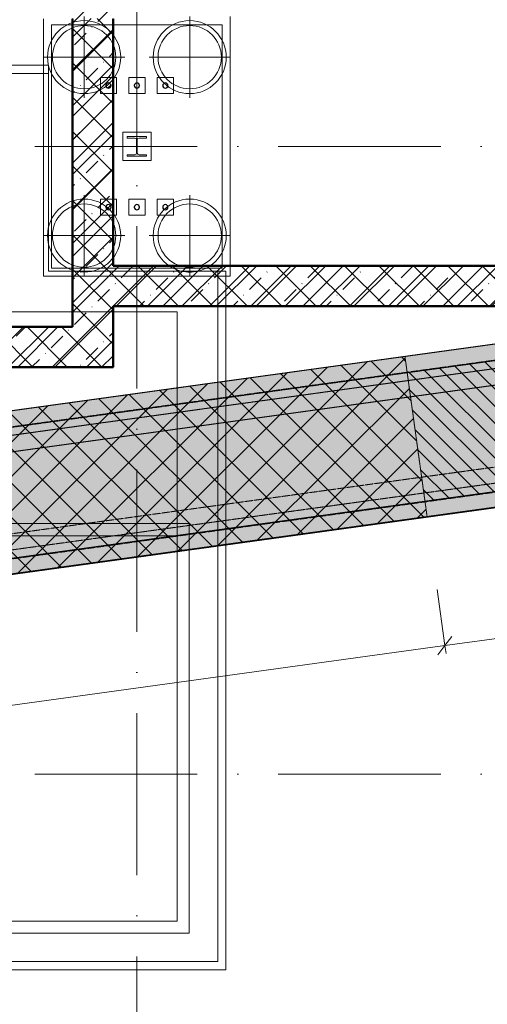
# Model space of a CAD drawing. Header units: millimetres. Extents: x -2694 to 330324, y -17289 to 76899.
# Tile 71 of 142: x 148327 to 154085, y 17913 to 30052. Entities that reach past the tile are written whole.
import ezdxf

# ---------------------------------------------------------------- set-up
doc = ezdxf.new("R2010")
doc.units = ezdxf.units.MM
for name, pattern in [('A_CARA_07', [7, 5, -2]), ('B_CARA_05', [4, 3, -1]), ('IMPORT-A_CARA_15', [760, 500, -130, 0, -130]), ('Čerchovaná 20mm', [3000, 2000, -500, 0, -500])]:
    doc.linetypes.add(name, pattern=pattern)
for name, color, linetype, lineweight in [('11542_003_OK-HALA_TaO-1_ET_R01_AciS_2025-04-14_sloupy_dwg', 150, 'Continuous', 9), ('CA_KOTY', 3, 'Continuous', 9), ('CA_KOTY-100', 3, 'Continuous', 9), ('CA_OSY', 5, 'IMPORT-A_CARA_15', 13), ('CA_PODLAHA25', 7, 'Continuous', 13), ('CA_POHHRA18', 9, 'Continuous', 9), ('CA_POHHRA25', 7, 'Continuous', 13), ('CA_REZY', 1, 'Continuous', 25), ('CA_SRAFY', 9, 'Continuous', 25), ('CA_ZAKLADY25', 7, 'Continuous', 13), ('CA_ZARIZPRED', 8, 'Continuous', 13), ('Konstrukční přípoje', 7, 'Continuous', 13), ('SS_HALA_TaO-DODAVKA_STAVEBNI', 140, 'Continuous', 9), ('SS_HALA_TaO-SLOUP', 140, 'Continuous', 9)]:
    doc.layers.add(name, color=color, linetype=linetype, lineweight=lineweight)
doc.styles.add('Arial_2', font='arial.ttf', dxfattribs={"width": 0.8, "height": 250})
doc.dimstyles.new('HP_Přímá_-_2_5_mm_Ariel', dxfattribs={"dimscale": 304.8, "dimtxt": 255.06485, "dimasz": 0.656168, "dimexe": 0.328084, "dimexo": 0.0625, "dimgap": 0.164042, "dimtad": 1, "dimdec": 0, "dimzin": 0, "dimdsep": 46, "dimtxsty": 'Arial_2', "dimblk1": 'OBLIQUE', "dimblk2": 'OBLIQUE', "dimsah": 1, "dimcen": 0.09, "dimazin": 0, "dimtfac": 1, "dimtdec": 4, "dimtix": 1, "dimtmove": 0, "dimatfit": 3, "dimfxl": 2.296588, "dimfxlon": 1, "dimtvp": 1, "dimtfill": 1, "dimtolj": 1, "dimtzin": 0, "dimarcsym": 2})
pattern_1 = [(45, (0, 0), (-287.3682, 287.3682), []), (45, (287.37, 0), (-143.6841, 431.0523), [203.2, -101.6, 3.353, -98.247])]
pattern_2 = [(0, (0, 0), (609.6, 152.4), [50.292, -406.908, 50.292, -406.908, -2438.4]), (0, (0, 0), (609.6, 152.4), [-914.4, 50.292, -864.108, 50.292, -406.908, -1066.8]), (0, (0, 0), (609.6, 152.4), [-2286, 50.292, -254.508, 50.292, -711.708]), (120, (228.6, 76.2), (-436.78227, 451.729086), [50.292, -406.908, 50.292, -406.908, -2438.4]), (120, (228.6, 76.2), (-436.78227, 451.729086), [-914.4, 50.292, -864.108, 50.292, -406.908, -1066.8]), (120, (228.6, 76.2), (-436.78227, 451.729086), [-2286, 50.292, -254.508, 50.292, -711.708]), (240, (304.8, 381), (-172.81773, -604.129086), [50.292, -406.908, 50.292, -406.908, -2438.4]), (240, (304.8, 381), (-172.81773, -604.129086), [-914.4, 50.292, -864.108, 50.292, -406.908, -1066.8]), (240, (304.8, 381), (-172.81773, -604.129086), [-2286, 50.292, -254.508, 50.292, -711.708])]
pattern_3 = [(45, (0, 0), (-211.99273, 211.99273), []), (135, (0, 0), (-211.99273, -211.99273), [])]

# ---------------------------------------------------------------- blocks, each defined once
blk = doc.blocks.new('11542 TAO základy_rvt-1-BOURÁNÍ STÁVAJÍCÍCH ZÁKLADOVÝCH PRVKŮ')
at = {"layer": 'CA_SRAFY', "lineweight": 13}
h = blk.add_hatch(dxfattribs=at)
h.set_pattern_fill('FP_15', color=253, style=0, pattern_type=2)
h.set_pattern_definition(pattern_1)
h.paths.add_polyline_path([(149478, 25766), (149478, 31166), (148978, 31166), (148978, 25766)])
h = blk.add_hatch(dxfattribs=at)
h.set_pattern_fill('FP_15', color=253, style=0, pattern_type=2)
h.set_pattern_definition(pattern_1)
h.paths.add_polyline_path([(161228, 26519), (161228, 27019), (149478, 27019), (149478, 26519), (150108, 26519)])
h = blk.add_hatch(dxfattribs=at)
h.set_pattern_fill('FP_15', color=253, style=0, pattern_type=2)
h.set_pattern_definition(pattern_1)
h.paths.add_polyline_path([(145528, 26266), (145528, 25766), (148978, 25766), (148978, 26266)])
at = {"layer": 'CA_POHHRA25', "color": 9, "lineweight": 25}
for p, q in [((148978, 30064), (148978, 26266)), ((149478, 27019), (149478, 30064)), ((161228, 27019), (149478, 27019)), ((149478, 26519), (161228, 26519)), ((149478, 25766), (149478, 26519)), ((148978, 26266), (145528, 26266)), ((145528, 25766), (148978, 25766)), ((149478, 25766), (148978, 25766))]:
    blk.add_line(p, q, dxfattribs=at)
at = {"layer": 'CA_REZY', "color": 53, "lineweight": 50}
for p, q in [((148978, 30064), (148978, 26266)), ((149478, 27019), (149478, 30064)), ((161228, 27019), (149478, 27019)), ((149478, 26519), (161228, 26519)), ((149478, 25766), (149478, 26519)), ((148978, 26266), (145528, 26266)), ((145528, 25766), (148978, 25766)), ((148978, 25766), (149478, 25766))]:
    blk.add_line(p, q, dxfattribs=at)
blk = doc.blocks.new('pilota 600 mm - D_900_780-2142286-BOURÁNÍ STÁVAJÍCÍCH ZÁKLADOVÝCH PRVKŮ')
at = {"layer": 'CA_POHHRA18'}
for p, q in [((0, 476), (0, 500)), ((0, 474), (0, 476)), ((0, 0), (0, 474)), ((-142, 0), (-500, 0)), ((0, 0), (-142, 0)), ((0, 0), (0, -500)), ((0, 0), (358, 0)), ((358, 0), (500, 0))]:
    blk.add_line(p, q, dxfattribs=at)
blk = doc.blocks.new('pilota 600 mm - D_900_780-2142287-BOURÁNÍ STÁVAJÍCÍCH ZÁKLADOVÝCH PRVKŮ')
at = {"layer": 'CA_POHHRA18'}
for p, q in [((0, 0), (0, 500)), ((0, 0), (-500, 0)), ((0, 0), (500, 0)), ((0, 0), (0, -474)), ((0, -474), (0, -476)), ((0, -476), (0, -500))]:
    blk.add_line(p, q, dxfattribs=at)
blk = doc.blocks.new('pilota 600 mm - D_900_780-V39-BOURÁNÍ STÁVAJÍCÍCH ZÁKLADOVÝCH PRVKŮ')
at = {"layer": 'CA_POHHRA18'}
for p, q in [((0, 0), (0, 500)), ((-142, 0), (-500, 0)), ((0, 0), (-142, 0)), ((0, 0), (358, 0)), ((0, 0), (0, -500)), ((358, 0), (500, 0))]:
    blk.add_line(p, q, dxfattribs=at)
blk = doc.blocks.new('pilota 600 mm - D_900_780-V40-BOURÁNÍ STÁVAJÍCÍCH ZÁKLADOVÝCH PRVKŮ')
at = {"layer": 'CA_POHHRA18'}
for p, q in [((0, 371), (0, 500)), ((0, 0), (0, 371)), ((0, 0), (-500, 0)), ((0, 0), (0, -500)), ((0, 0), (500, 0))]:
    blk.add_line(p, q, dxfattribs=at)
blk = doc.blocks.new('11542_003_OK-HALA_TaO-1_ET_R01_AciS_2025-04-14_sloupy_dwg-1858929-BOURÁNÍ STÁVAJÍCÍCH ZÁKLADOVÝCH PRVKŮ')
at = {"layer": '11542_003_OK-HALA_TaO-1_ET_R01_AciS_2025-04-14_sloupy_dwg', "color": 140}
for p, q in [((149890, 28610), (149650, 28610)), ((149650, 28610), (149650, 28593)), ((149650, 28593), (149744, 28593)), ((149765, 28572), (149765, 28408)), ((149775, 28408), (149775, 28572)), ((149796, 28593), (149890, 28593)), ((149890, 28593), (149890, 28610)), ((149744, 28387), (149650, 28387)), ((149650, 28387), (149650, 28370)), ((149650, 28370), (149890, 28370)), ((149890, 28387), (149796, 28387)), ((149890, 28370), (149890, 28387))]:
    blk.add_line(p, q, dxfattribs=at)
for centre, radius, start, end in [((149420, 29240), 32, 0, 180), ((149770, 29240), 32, 0, 180), ((150120, 29240), 32, 0, 180), ((149420, 29240), 32, 180, 0), ((149770, 29240), 32, 180, 0), ((150120, 29240), 32, 180, 0), ((149744, 28572), 21, 0, 90), ((149796, 28572), 21, 90, 180), ((149744, 28408), 21, 270, 0), ((149796, 28408), 21, 180, 270), ((149420, 27740), 32, 0, 180), ((149420, 27740), 32, 180, 0), ((149770, 27740), 32, 0, 180), ((149770, 27740), 32, 180, 0), ((150120, 27740), 32, 0, 180), ((150120, 27740), 32, 180, 0)]:
    blk.add_arc(centre, radius, start, end, dxfattribs=at)
at = {"layer": 'SS_HALA_TaO-DODAVKA_STAVEBNI'}
for centre, start, end in [((149420, 29240), 0, 180), ((149770, 29240), 0, 180), ((150120, 29240), 0, 180), ((149420, 29240), 180, 0), ((149770, 29240), 180, 0), ((150120, 29240), 180, 0), ((149420, 27740), 0, 180), ((149420, 27740), 180, 0), ((149770, 27740), 0, 180), ((149770, 27740), 180, 0), ((150120, 27740), 0, 180), ((150120, 27740), 180, 0)]:
    blk.add_arc(centre, 32, start, end, dxfattribs=at)
at = {"layer": 'SS_HALA_TaO-SLOUP'}
for p, q in [((149890, 28610), (149650, 28610)), ((149650, 28610), (149650, 28593)), ((149650, 28593), (149744, 28593)), ((149765, 28572), (149765, 28408)), ((149775, 28408), (149775, 28572)), ((149796, 28593), (149890, 28593)), ((149890, 28593), (149890, 28610)), ((149744, 28387), (149650, 28387)), ((149650, 28387), (149650, 28370)), ((149650, 28370), (149890, 28370)), ((149890, 28387), (149796, 28387)), ((149890, 28370), (149890, 28387))]:
    blk.add_line(p, q, dxfattribs=at)
for centre, start, end in [((149744, 28572), 0, 90), ((149796, 28572), 90, 180), ((149744, 28408), 270, 0), ((149796, 28408), 180, 270)]:
    blk.add_arc(centre, 21, start, end, dxfattribs=at)
blk = doc.blocks.new('M_Šroub HPM-E - 64_E-V250-BOURÁNÍ STÁVAJÍCÍCH ZÁKLADOVÝCH PRVKŮ')
at = {"layer": 'Konstrukční přípoje'}
for p, q in [((-100, -100), (-100, 100)), ((-100, 100), (100, 100)), ((100, 100), (-100, 100)), ((-100, 100), (-100, -100)), ((100, 100), (100, -100)), ((100, -100), (100, 100)), ((100, -100), (-100, -100)), ((-100, -100), (100, -100))]:
    blk.add_line(p, q, dxfattribs=at)
at = {"layer": 'Konstrukční přípoje', "color": 250, "lineweight": 25}
for start, end in [(360, 180), (180, 360)]:
    blk.add_arc((0, 0), 32, start, end, dxfattribs=at)
at = {"layer": 'Konstrukční přípoje'}
for start, end in [(0, 180), (0, 180), (0, 180), (180, 360), (180, 360), (180, 360)]:
    blk.add_arc((0, 0), 32, start, end, dxfattribs=at)
blk = doc.blocks.new('M_Šroub HPM-E - 64_E-V251-BOURÁNÍ STÁVAJÍCÍCH ZÁKLADOVÝCH PRVKŮ')
at = {"layer": 'Konstrukční přípoje', "lineweight": 9}
h = blk.add_hatch(dxfattribs=at)
h.set_pattern_fill('FP_110', color=50, style=0, pattern_type=2)
h.set_pattern_definition([(45, (-149420.05, -29239.87), (-251.4472, 251.4472), []), (45, (-149420.05, -28858.87), (-251.4472, 251.4472), [])])
h.paths.add_polyline_path([(10, -30), (26, -19), (32, 0), (26, 19), (10, 30), (-10, 30), (-26, 19), (-32, 0), (-26, -19), (-10, -30)])
at = {"layer": 'Konstrukční přípoje'}
for p, q in [((-100, -100), (-100, 100)), ((-100, 100), (100, 100)), ((100, 100), (-100, 100)), ((-100, 100), (-100, -100)), ((100, 100), (100, -100)), ((100, -100), (100, 100)), ((100, -100), (-100, -100)), ((-100, -100), (100, -100))]:
    blk.add_line(p, q, dxfattribs=at)
at = {"layer": 'Konstrukční přípoje', "color": 250, "lineweight": 25}
for start, end in [(360, 180), (180, 360)]:
    blk.add_arc((0, 0), 32, start, end, dxfattribs=at)
at = {"layer": 'Konstrukční přípoje'}
for start, end in [(0, 180), (0, 180), (0, 180), (180, 360), (180, 360), (180, 360)]:
    blk.add_arc((0, 0), 32, start, end, dxfattribs=at)
blk = doc.blocks.new('M_Šroub HPM-E - 64_E-V252-BOURÁNÍ STÁVAJÍCÍCH ZÁKLADOVÝCH PRVKŮ')
at = {"layer": 'Konstrukční přípoje'}
for p, q in [((-100, -100), (-100, 100)), ((-100, 100), (100, 100)), ((100, 100), (-100, 100)), ((-100, 100), (-100, -100)), ((100, 100), (100, -100)), ((100, -100), (100, 100)), ((100, -100), (-100, -100)), ((-100, -100), (100, -100))]:
    blk.add_line(p, q, dxfattribs=at)
at = {"layer": 'Konstrukční přípoje', "color": 250, "lineweight": 25}
for start, end in [(360, 180), (180, 360)]:
    blk.add_arc((0, 0), 32, start, end, dxfattribs=at)
at = {"layer": 'Konstrukční přípoje'}
for start, end in [(0, 180), (0, 180), (0, 180), (180, 360), (180, 360), (180, 360)]:
    blk.add_arc((0, 0), 32, start, end, dxfattribs=at)
blk = doc.blocks.new('M_Šroub HPM-E - 64_E-V253-BOURÁNÍ STÁVAJÍCÍCH ZÁKLADOVÝCH PRVKŮ')
at = {"layer": 'Konstrukční přípoje'}
for p, q in [((100, 100), (-100, 100)), ((-100, 100), (-100, -100)), ((-100, -100), (-100, 100)), ((-100, 100), (100, 100)), ((100, -100), (100, 100)), ((100, 100), (100, -100)), ((-100, -100), (100, -100)), ((100, -100), (-100, -100))]:
    blk.add_line(p, q, dxfattribs=at)
at = {"layer": 'Konstrukční přípoje', "color": 250, "lineweight": 25}
for start, end in [(360, 180), (180, 360)]:
    blk.add_arc((0, 0), 32, start, end, dxfattribs=at)
at = {"layer": 'Konstrukční přípoje'}
for start, end in [(0, 180), (0, 180), (0, 180), (180, 0), (180, 360), (180, 360)]:
    blk.add_arc((0, 0), 32, start, end, dxfattribs=at)
blk = doc.blocks.new('M_Šroub HPM-E - 64_E-V254-BOURÁNÍ STÁVAJÍCÍCH ZÁKLADOVÝCH PRVKŮ')
at = {"layer": 'Konstrukční přípoje', "lineweight": 9}
h = blk.add_hatch(dxfattribs=at)
h.set_pattern_fill('FP_111', color=50, style=0, pattern_type=2)
h.set_pattern_definition([(45, (-149420.05, -27739.87), (-251.4472, 251.4472), []), (45, (-149420.05, -27358.87), (-251.4472, 251.4472), [])])
h.paths.add_polyline_path([(10, -30), (26, -19), (32, 0), (26, 19), (10, 30), (-10, 30), (-26, 19), (-32, 0), (-26, -19), (-10, -30)])
at = {"layer": 'Konstrukční přípoje'}
for p, q in [((100, 100), (-100, 100)), ((-100, 100), (-100, -100)), ((-100, -100), (-100, 100)), ((-100, 100), (100, 100)), ((100, -100), (100, 100)), ((100, 100), (100, -100)), ((-100, -100), (100, -100)), ((100, -100), (-100, -100))]:
    blk.add_line(p, q, dxfattribs=at)
at = {"layer": 'Konstrukční přípoje', "color": 250, "lineweight": 25}
for start, end in [(360, 180), (180, 360)]:
    blk.add_arc((0, 0), 32, start, end, dxfattribs=at)
at = {"layer": 'Konstrukční přípoje'}
for start, end in [(0, 180), (0, 180), (0, 180), (180, 0), (180, 360), (180, 360)]:
    blk.add_arc((0, 0), 32, start, end, dxfattribs=at)
blk = doc.blocks.new('M_Šroub HPM-E - 64_E-V255-BOURÁNÍ STÁVAJÍCÍCH ZÁKLADOVÝCH PRVKŮ')
at = {"layer": 'Konstrukční přípoje'}
for p, q in [((100, 100), (-100, 100)), ((-100, 100), (-100, -100)), ((-100, -100), (-100, 100)), ((-100, 100), (100, 100)), ((100, -100), (100, 100)), ((100, 100), (100, -100)), ((-100, -100), (100, -100)), ((100, -100), (-100, -100))]:
    blk.add_line(p, q, dxfattribs=at)
at = {"layer": 'Konstrukční přípoje', "color": 250, "lineweight": 25}
for start, end in [(360, 180), (180, 360)]:
    blk.add_arc((0, 0), 32, start, end, dxfattribs=at)
at = {"layer": 'Konstrukční přípoje'}
for start, end in [(0, 180), (0, 180), (0, 180), (180, 0), (180, 360), (180, 360)]:
    blk.add_arc((0, 0), 32, start, end, dxfattribs=at)
blk = doc.blocks.new('DIMBLOCK3-BOURÁNÍ STÁVAJÍCÍCH ZÁKLADOVÝCH PRVKŮ')
at = {"layer": 'CA_KOTY-100'}
for p, q in [((153564, 22336), (153468, 23029)), ((153564, 22336), (114425, 16925)), ((153564, 22336), (153478, 22223)), ((153564, 22336), (153649, 22449)), ((153564, 22336), (153577, 22237)), ((114425, 16925), (114329, 17618)), ((114425, 16925), (114510, 17037)), ((114425, 16925), (114340, 16812)), ((114425, 16925), (114439, 16826))]:
    blk.add_line(p, q, dxfattribs=at)
at = {"layer": 'CA_KOTY-100', "color": 0, "insert": (133564, 19949), "char_height": 250, "width": 918.23, "attachment_point": 1, "rotation": 7.8719, "line_spacing_factor": 0.941778, "style": 'Arial_2', "bg_fill": 3, "box_fill_scale": 1.25, "bg_fill_color": 256, "bg_fill_true_color": 13158600, "bg_fill_transparency": 0}
blk.add_mtext('39511', dxfattribs=at)
blk = doc.blocks.new('_Oblique')
at = {"color": 0, "linetype": 'ByBlock', "lineweight": -2}
blk.add_line((-0.5, -0.5), (0.5, 0.5), dxfattribs=at)
blk = doc.blocks.new('DIMBLOCK5-BOURÁNÍ STÁVAJÍCÍCH ZÁKLADOVÝCH PRVKŮ')
at = {"layer": 'CA_KOTY-100'}
for p, q in [((164536, 23853), (164440, 24546)), ((164536, 23853), (164621, 23966)), ((164536, 23853), (153564, 22336)), ((164536, 23853), (164450, 23740)), ((164536, 23853), (164549, 23754)), ((153564, 22336), (153468, 23029)), ((153564, 22336), (153478, 22223)), ((153564, 22336), (153649, 22449)), ((153564, 22336), (153577, 22237))]:
    blk.add_line(p, q, dxfattribs=at)
at = {"layer": 'CA_KOTY-100', "color": 0, "insert": (158619, 23413), "char_height": 250, "width": 918.23, "attachment_point": 1, "rotation": 7.8719, "line_spacing_factor": 0.941778, "style": 'Arial_2', "bg_fill": 3, "box_fill_scale": 1.25, "bg_fill_color": 256, "bg_fill_true_color": 13158600, "bg_fill_transparency": 0}
blk.add_mtext('11076', dxfattribs=at)

msp = doc.modelspace()

# ---------------------------------------------------------------- hatches: boundary and pattern name
at = {"layer": 'CA_POHHRA18'}
h = msp.add_hatch(dxfattribs=at)
h.set_pattern_fill('FP_193', color=90, style=0, pattern_type=2)
h.set_pattern_definition(pattern_3)
h.paths.add_polyline_path([(145528, 25065.6), (145528, 25765.6), (149478, 25765.6), (149478, 26519.3), (161728, 26519.3), (161728, 30065.6), (161228, 30065.6), (161228, 27019.3), (149478, 27019.3), (149478, 30065.6), (148978, 30065.6), (148978, 26265.6), (145528, 26265.6), (145528, 31165.6), (145028, 31165.6), (145028, 25065.6), (145288.5, 25065.6)])
h = msp.add_hatch(dxfattribs=at)
h.set_pattern_fill('FP_191', color=90, style=0, pattern_type=2)
h.set_pattern_definition([(135, (0, 0), (-106.06602, -106.06602), [])])
h.paths.add_polyline_path([(90810.2, 20252.9), (90914.3, 21844.6), (73936.6, 22955), (69231.8, 27354.5), (68162.5, 26157.6), (73254.6, 21395.9), (82639.5, 20784.9)])
h.paths.add_polyline_path([(153317.7, 24114.7), (164295.2, 25632.4), (171831.9, 25828), (171790.4, 27427), (164161.3, 27229.1), (153098.6, 25699.6)])
h = msp.add_hatch(dxfattribs=at)
h.set_pattern_fill('FP_193', color=90, style=0, pattern_type=2)
h.set_pattern_definition(pattern_3)
h.paths.add_polyline_path([(114205.2, 18514.7), (153343.8, 23926), (153070.8, 25900.5), (114133, 20516.9), (105893, 21054.5), (105763.2, 19065.4), (111554.5, 18687.6)])
at = {"layer": 'CA_POHHRA25', "linetype": 'B_CARA_05'}
h = msp.add_hatch(dxfattribs=at)
h.set_pattern_fill('FP_4', color=256, style=0, pattern_type=2)
h.set_pattern_definition(pattern_2)
h.paths.add_polyline_path([(115621.2, 20419.8), (164135.6, 27127.5), (164111.1, 27427), (114133, 20516.9)])
h = msp.add_hatch(dxfattribs=at)
h.set_pattern_fill('FP_5', color=256, style=0, pattern_type=2)
h.set_pattern_definition(pattern_2)
h.paths.add_polyline_path([(114243.5, 20024.6), (164185.7, 26929.7), (164161.1, 27229.1), (114232.6, 20325.9)])
h = msp.add_hatch(dxfattribs=at)
h.set_pattern_fill('FP_6', color=256, style=0, pattern_type=2)
h.set_pattern_definition(pattern_2)
h.paths.add_polyline_path([(114290.7, 18718.7), (164295.4, 25632.5), (164270.9, 25931.9), (114279.8, 19020.1)])
h = msp.add_hatch(dxfattribs=at)
h.set_pattern_fill('FP_6', color=256, style=0, pattern_type=2)
h.set_pattern_definition(pattern_2)
h.paths.add_polyline_path([(114205.5, 18507.9), (164274.5, 25430.5), (164250, 25730), (114194.6, 18809.3)])
at = {"layer": 'CA_ZAKLADY25', "linetype": 'B_CARA_05'}
h = msp.add_hatch(dxfattribs=at)
h.set_pattern_fill('FP_6', color=256, style=0, pattern_type=2)
h.set_pattern_definition(pattern_2)
h.paths.add_polyline_path([(114295.2, 18711.8), (164290.8, 25624.3), (256533.4, 28017.2), (300316.5, 24830.7), (300433, 26438.8), (256575.5, 29630.7), (164143.8, 27232.5), (114232, 20331.6), (73888.4, 22973.1), (68679.3, 27876.5), (374.8, 32323.6), (270.9, 30726.9), (68008.8, 26316.6), (73272.1, 21394.9), (111554.5, 18891.1)])
h = msp.add_hatch(dxfattribs=at)
h.set_pattern_fill('FP_6', color=256, style=0, pattern_type=2)
h.set_pattern_definition(pattern_2)
h.paths.add_polyline_path([(114295.2, 18711.8), (164290.8, 25624.3), (256533.4, 28017.2), (300316.5, 24830.7), (300433, 26438.8), (256575.5, 29630.7), (164143.8, 27232.5), (114232, 20331.6), (73888.4, 22973.1), (68679.3, 27876.5), (374.8, 32323.6), (270.9, 30726.9), (68008.8, 26316.6), (73272.1, 21394.9), (111554.5, 18891.1)])
h = msp.add_hatch(dxfattribs=at)
h.set_pattern_fill('FP_6', color=256, style=0, pattern_type=2)
h.set_pattern_definition(pattern_2)
h.paths.add_polyline_path([(114205.2, 18514.7), (164274.5, 25437.3), (256538.1, 27831.1), (300315, 24639.3), (300460.1, 26633.1), (256584.9, 29826.2), (164111.1, 27427), (114133, 20516.9), (71848.8, 23275.6), (259.8, 29642.3), (82.6, 27650.1), (71406.6, 21306.9), (111554.5, 18687.6)])
h = msp.add_hatch(dxfattribs=at)
h.set_pattern_fill('FP_6', color=256, style=0, pattern_type=2)
h.set_pattern_definition(pattern_2)
h.paths.add_polyline_path([(114205.2, 18514.7), (164274.5, 25437.3), (256538.1, 27831.1), (300315, 24639.3), (300460.1, 26633.1), (256584.9, 29826.2), (164111.1, 27427), (114133, 20516.9), (71848.8, 23275.6), (259.8, 29642.3), (82.6, 27650.1), (71406.6, 21306.9), (111554.5, 18687.6)])

# ---------------------------------------------------------------- linework, layer by layer
at = {"layer": 'CA_OSY', "linetype": 'Čerchovaná 20mm', "lineweight": 9}
for p, q in [((149770, -1496.2), (149770, 75184.5)), ((-1493.6, 28489.9), (299971.9, 28489.9)), ((-1493.6, 20749.9), (299971.9, 20749.9))]:
    msp.add_line(p, q, dxfattribs=at)
at = {"layer": 'CA_PODLAHA25', "color": 240, "linetype": 'A_CARA_07', "lineweight": 9}
for p, q in [((141665, 29489.9), (148680, 29489.9)), ((148680, 29489.9), (141665, 29489.9)), ((148680, 29489.9), (148680, 26949.9)), ((148680, 26949.9), (148680, 29489.9)), ((148680, 26949.9), (150865, 26949.9)), ((150865, 26949.9), (148680, 26949.9)), ((150865, 26949.9), (150865, 18339.9)), ((150865, 18339.9), (150865, 26949.9)), ((150865, 18339.9), (106240, 18339.9)), ((106240, 18339.9), (150865, 18339.9))]:
    msp.add_line(p, q, dxfattribs=at)
at = {"layer": 'CA_POHHRA25', "linetype": 'A_CARA_07', "lineweight": 9}
for p, q in [((148978, 30065.6), (148978, 26265.6)), ((149478, 27019.3), (149478, 30065.6)), ((164161.3, 27229.1), (153098.6, 25699.6)), ((161228, 27019.3), (149478, 27019.3)), ((149478, 26265.6), (149478, 26519.3)), ((149478, 26519.3), (161228, 26519.3)), ((148978, 26265.6), (145528, 26265.6)), ((149478, 25765.6), (149478, 26265.6)), ((153070.8, 25900.5), (114133, 20516.9)), ((153343.8, 23926), (153070.8, 25900.5)), ((145528, 25765.6), (149478, 25765.6)), ((153098.6, 25699.6), (153317.7, 24114.7)), ((153317.7, 24114.7), (164295.2, 25632.4)), ((114205.2, 18514.7), (153343.8, 23926))]:
    msp.add_line(p, q, dxfattribs=at)
at = {"layer": 'CA_POHHRA25', "linetype": 'B_CARA_05', "lineweight": 9}
for p, q in [((112655.7, 20312.7), (164111.1, 27427)), ((164111.1, 27427), (112655.7, 20312.7)), ((164161.1, 27229.1), (114232.6, 20325.9)), ((114232.6, 20325.9), (164161.1, 27229.1)), ((115621.2, 20419.8), (164135.6, 27127.5)), ((164135.6, 27127.5), (115621.2, 20419.8)), ((164185.7, 26929.7), (114243.5, 20024.6)), ((114243.5, 20024.6), (164185.7, 26929.7)), ((114279.8, 19020.1), (164270.9, 25931.9)), ((164270.9, 25931.9), (114279.8, 19020.1)), ((114194.6, 18809.3), (164250, 25730)), ((164250, 25730), (114194.6, 18809.3)), ((114290.7, 18718.7), (164295.4, 25632.5)), ((164295.4, 25632.5), (114290.7, 18718.7)), ((114205.5, 18507.9), (164274.5, 25430.5)), ((164274.5, 25430.5), (114205.5, 18507.9))]:
    msp.add_line(p, q, dxfattribs=at)
at = {"layer": 'CA_POHHRA25', "color": 240, "linetype": 'A_CARA_07', "lineweight": 9}
for p, q in [((150765, 26949.9), (148680, 26949.9)), ((150765, 26949.9), (150765, 26449.9)), ((148180, 26449.9), (150265, 26449.9)), ((150265, 26449.9), (150265, 18939.9)), ((150265, 18939.9), (142265, 18939.9))]:
    msp.add_line(p, q, dxfattribs=at)
at = {"layer": 'CA_REZY', "color": 240, "linetype": 'A_CARA_07', "lineweight": 9}
for p, q in [((148680, 29389.9), (141765, 29389.9)), ((148680, 26949.9), (148680, 29389.9)), ((150765, 26949.9), (148680, 26949.9)), ((150765, 18439.9), (150765, 26949.9)), ((148180, 26449.9), (150265, 26449.9)), ((150265, 26449.9), (150265, 18939.9)), ((150265, 18939.9), (142265, 18939.9)), ((141765, 18439.9), (150765, 18439.9))]:
    msp.add_line(p, q, dxfattribs=at)
at = {"layer": 'CA_ZAKLADY25', "lineweight": 9}
for p, q in [((148620, 26889.9), (148620, 30063.7)), ((148620, 30063.7), (148620, 26889.9)), ((150920, 30089.9), (150920, 26889.9)), ((150920, 26889.9), (150920, 30089.9)), ((150514.6, 26949.9), (150325.5, 26949.9)), ((150325.5, 26949.9), (150514.6, 26949.9)), ((150920, 26889.9), (148620, 26889.9)), ((148620, 26889.9), (150920, 26889.9))]:
    msp.add_line(p, q, dxfattribs=at)
at = {"layer": 'CA_ZAKLADY25'}
for p, q in [((150820, 29989.9), (148720, 29989.9)), ((148720, 29989.9), (148720, 26989.9)), ((148720, 26989.9), (148720, 29989.9)), ((148720, 29989.9), (150820, 29989.9)), ((150820, 26989.9), (150820, 29989.9)), ((150820, 29989.9), (150820, 26989.9)), ((149595, 28664.9), (149945, 28664.9)), ((149595, 28314.9), (149595, 28664.9)), ((149945, 28664.9), (149595, 28664.9)), ((149595, 28664.9), (149595, 28314.9)), ((149945, 28664.9), (149945, 28314.9)), ((149945, 28314.9), (149945, 28664.9)), ((149945, 28314.9), (149595, 28314.9)), ((149595, 28314.9), (149945, 28314.9)), ((148720, 26989.9), (150820, 26989.9)), ((150820, 26989.9), (148720, 26989.9))]:
    msp.add_line(p, q, dxfattribs=at)
at = {"layer": 'CA_ZAKLADY25', "color": 240, "linetype": 'A_CARA_07', "lineweight": 9}
for p, q in [((141765, 29389.9), (148680, 29389.9)), ((148680, 29389.9), (148680, 26949.9)), ((148680, 26949.9), (150765, 26949.9)), ((150765, 26949.9), (148680, 26949.9)), ((150765, 26949.9), (150765, 18439.9)), ((150765, 26449.9), (150765, 26949.9)), ((150765, 18439.9), (141765, 18439.9))]:
    msp.add_line(p, q, dxfattribs=at)
at = {"layer": 'CA_ZAKLADY25', "linetype": 'B_CARA_05', "lineweight": 9}
for p, q in [((114133, 20516.9), (164111.1, 27427)), ((164111.1, 27427), (114133, 20516.9)), ((114133, 20516.9), (164111.1, 27427)), ((164111.1, 27427), (114133, 20516.9)), ((114232, 20331.6), (164143.8, 27232.5)), ((164143.8, 27232.5), (114232, 20331.6)), ((114232, 20331.6), (164143.8, 27232.5)), ((164143.8, 27232.5), (114232, 20331.6)), ((164290.8, 25624.3), (114295.2, 18711.8)), ((114295.2, 18711.8), (164290.8, 25624.3)), ((164290.8, 25624.3), (114295.2, 18711.8)), ((114295.2, 18711.8), (164290.8, 25624.3)), ((164274.5, 25437.3), (114205.2, 18514.7)), ((114205.2, 18514.7), (164274.5, 25437.3)), ((164274.5, 25437.3), (114205.2, 18514.7)), ((114205.2, 18514.7), (164274.5, 25437.3))]:
    msp.add_line(p, q, dxfattribs=at)
at = {"layer": 'CA_ZAKLADY25', "lineweight": 9}
for centre, radius, start, end in [((149120, 29589.9), 450, 0, 180), ((149120, 29589.9), 450, 0, 180), ((150420, 29589.9), 450, 0, 180), ((150420, 29589.9), 450, 0, 180), ((149120, 29589.9), 390, 90, 270), ((149120, 29589.9), 390, 90, 270), ((149120, 29589.9), 390, 270, 90), ((149120, 29589.9), 390, 270, 90), ((150420, 29589.9), 390, 90, 270), ((150420, 29589.9), 390, 90, 270), ((150420, 29589.9), 390, 270, 90), ((150420, 29589.9), 390, 270, 90), ((149120, 29589.9), 450, 180, 360), ((149120, 29589.9), 450, 180, 360), ((150420, 29589.9), 450, 180, 0), ((150420, 29589.9), 450, 180, 0), ((149120, 27389.9), 450, 0, 180), ((149120, 27389.9), 450, 0, 180), ((150420, 27389.9), 450, 0, 180), ((150420, 27389.9), 450, 0, 180), ((149120, 27389.9), 390, 90, 270), ((149120, 27389.9), 390, 90, 270), ((149120, 27389.9), 390, 270, 90), ((149120, 27389.9), 390, 270, 90), ((150420, 27389.9), 390, 90, 270), ((150420, 27389.9), 390, 90, 270), ((150420, 27389.9), 390, 270, 90), ((150420, 27389.9), 390, 270, 90), ((149120, 27389.9), 450, 180, 0), ((149120, 27389.9), 450, 180, 360), ((150420, 27389.9), 450, 180, 0), ((150420, 27389.9), 450, 180, 0), ((150420, 27389.9), 450, 257.86866, 282.13134), ((150420, 27389.9), 450, 257.86866, 282.13134)]:
    msp.add_arc(centre, radius, start, end, dxfattribs=at)
at = {"layer": 'CA_ZARIZPRED', "color": 240, "linetype": 'A_CARA_07', "lineweight": 9}
for p, q in [((139470, 23839.9), (150415, 23839.9)), ((150415, 23839.9), (139470, 23839.9)), ((150415, 23839.9), (150415, 18789.9)), ((150415, 18789.9), (150415, 23839.9)), ((150265, 23689.9), (139470, 23689.9)), ((139470, 23689.9), (150265, 23689.9)), ((150265, 18939.9), (150265, 23689.9)), ((150265, 23689.9), (150265, 18939.9)), ((147665, 18939.9), (150265, 18939.9)), ((150265, 18939.9), (147665, 18939.9)), ((150415, 18789.9), (147515, 18789.9)), ((147515, 18789.9), (150415, 18789.9))]:
    msp.add_line(p, q, dxfattribs=at)

# ---------------------------------------------------------------- block references
at = {"lineweight": 5}
msp.add_blockref('11542 TAO základy_rvt-1-BOURÁNÍ STÁVAJÍCÍCH ZÁKLADOVÝCH PRVKŮ', (0, 0), dxfattribs=at)
at = {"layer": '11542_003_OK-HALA_TaO-1_ET_R01_AciS_2025-04-14_sloupy_dwg', "color": 140}
msp.add_blockref('11542_003_OK-HALA_TaO-1_ET_R01_AciS_2025-04-14_sloupy_dwg-1858929-BOURÁNÍ STÁVAJÍCÍCH ZÁKLADOVÝCH PRVKŮ', (0, 0), dxfattribs=at)
at = {"layer": 'CA_POHHRA18'}
for name, p in [('pilota 600 mm - D_900_780-2142286-BOURÁNÍ STÁVAJÍCÍCH ZÁKLADOVÝCH PRVKŮ', (149120, 29589.9)), ('pilota 600 mm - D_900_780-V39-BOURÁNÍ STÁVAJÍCÍCH ZÁKLADOVÝCH PRVKŮ', (149120, 27389.9))]:
    msp.add_blockref(name, p, dxfattribs=at)
at = {"layer": 'CA_POHHRA18', "rotation": 180}
for name, p in [('pilota 600 mm - D_900_780-2142287-BOURÁNÍ STÁVAJÍCÍCH ZÁKLADOVÝCH PRVKŮ', (150420, 29589.9)), ('pilota 600 mm - D_900_780-V40-BOURÁNÍ STÁVAJÍCÍCH ZÁKLADOVÝCH PRVKŮ', (150420, 27389.9))]:
    msp.add_blockref(name, p, dxfattribs=at)
at = {"layer": 'Konstrukční přípoje'}
for name, p in [('M_Šroub HPM-E - 64_E-V251-BOURÁNÍ STÁVAJÍCÍCH ZÁKLADOVÝCH PRVKŮ', (149420, 29239.9)), ('M_Šroub HPM-E - 64_E-V250-BOURÁNÍ STÁVAJÍCÍCH ZÁKLADOVÝCH PRVKŮ', (149770, 29239.9)), ('M_Šroub HPM-E - 64_E-V252-BOURÁNÍ STÁVAJÍCÍCH ZÁKLADOVÝCH PRVKŮ', (150120, 29239.9)), ('M_Šroub HPM-E - 64_E-V254-BOURÁNÍ STÁVAJÍCÍCH ZÁKLADOVÝCH PRVKŮ', (149420, 27739.9)), ('M_Šroub HPM-E - 64_E-V253-BOURÁNÍ STÁVAJÍCÍCH ZÁKLADOVÝCH PRVKŮ', (149770, 27739.9)), ('M_Šroub HPM-E - 64_E-V255-BOURÁNÍ STÁVAJÍCÍCH ZÁKLADOVÝCH PRVKŮ', (150120, 27739.9))]:
    msp.add_blockref(name, p, dxfattribs=at)

# ---------------------------------------------------------------- next in the draw order: dimensions: what is measured, and where the dimension line sits
at = {"layer": 'CA_KOTY'}
dim = msp.add_linear_dim(base=(114425.1, 16924.6), p1=(153467.8, 23029.3), p2=(114329.2, 17618), angle=7.87188, dimstyle='HP_Přímá_-_2_5_mm_Ariel', override={"dimpost": '<>', "dimfxl": 39510.858713}, dxfattribs=at)
dim.commit()
dim.dimension.update_dxf_attribs({"geometry": 'DIMBLOCK3-BOURÁNÍ STÁVAJÍCÍCH ZÁKLADOVÝCH PRVKŮ', "text_midpoint": (133970, 19806.3)})

# ---------------------------------------------------------------- next in the draw order: dimensions: what is measured, and where the dimension line sits
dim = msp.add_linear_dim(base=(153563.6, 22335.9), p1=(164439.9, 24546.3), p2=(153467.8, 23029.3), angle=7.87188, dimstyle='HP_Přímá_-_2_5_mm_Ariel', override={"dimpost": '<>', "dimfxl": 11076.471606}, dxfattribs=at)
dim.commit()
dim.dimension.update_dxf_attribs({"geometry": 'DIMBLOCK5-BOURÁNÍ STÁVAJÍCÍCH ZÁKLADOVÝCH PRVKŮ', "text_midpoint": (159025.4, 23270.4)})

doc.saveas('drawing.dxf')
